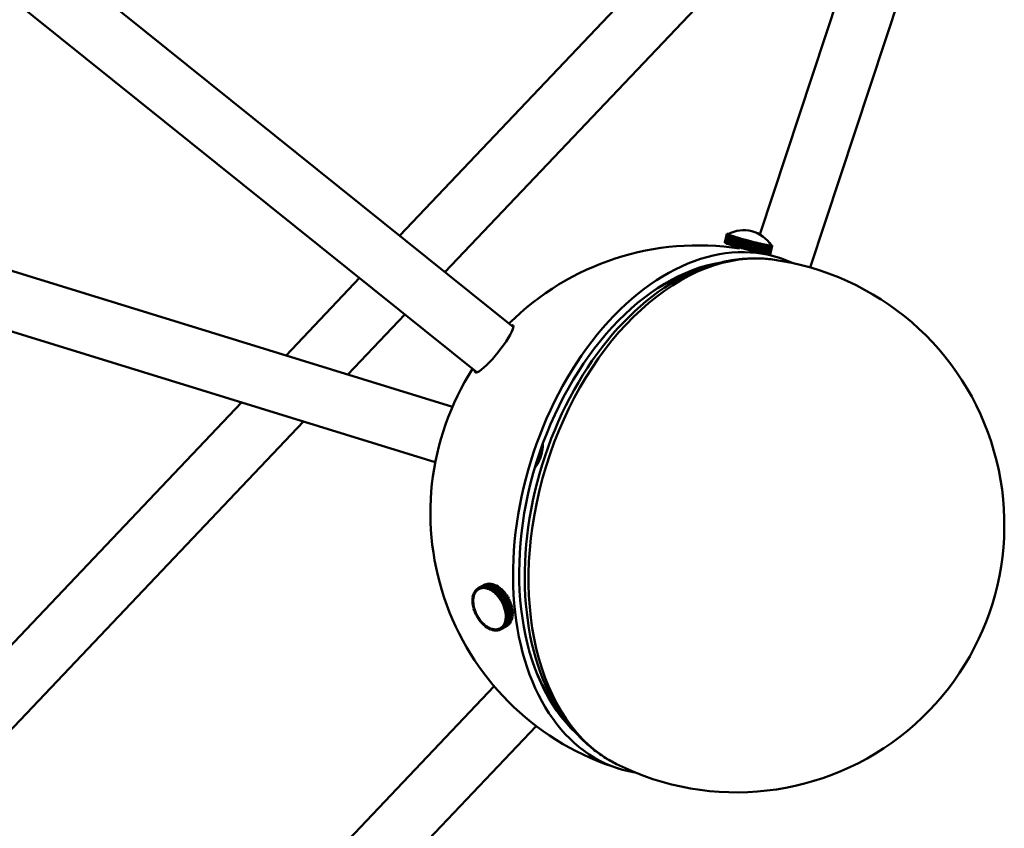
# Model space of a CAD drawing. Header units: millimetres. Extents: x 734 to 2864, y 389 to 1965.
# Tile 19 of 23: x 2578 to 2798, y 917 to 1098. Entities that reach past the tile are written whole.
import ezdxf

# ---------------------------------------------------------------- set-up
doc = ezdxf.new("R2010")
doc.units = ezdxf.units.MM
doc.header["$LTSCALE"] = 11
doc.layers.add('Widoczne (ISO)', color=7, linetype='Continuous', lineweight=50)
doc.layers.add('Widoczne wąskie (ISO)', color=7, linetype='Continuous', lineweight=50)

msp = doc.modelspace()

# ---------------------------------------------------------------- linework, layer by layer
at = {"layer": 'Widoczne (ISO)'}
for p, q in [((2441.78, 1227.77), (2688.31, 1029.5)), ((2433.63, 1217.64), (2680.17, 1019.37)), ((2778.17, 1155.1), (2743.52, 1050.26)), ((2790.52, 1151.02), (2754.78, 1042.89)), ((2746.53, 1138.28), (2662.83, 1049.99)), ((2755.97, 1129.34), (2672.99, 1041.82)), ((2674.66, 1011.65), (2498.88, 1065.94)), ((2670.82, 999.23), (2495.05, 1053.52)), ((2735.64, 1048.46), (2736.15, 1050.39)), ((2736.15, 1050.38), (2735.64, 1048.45)), ((2735.69, 1048.42), (2736.2, 1050.35)), ((2736.2, 1050.35), (2735.69, 1048.41)), ((2735.78, 1048.37), (2736.29, 1050.3)), ((2736.31, 1050.29), (2735.8, 1048.36)), ((2735.94, 1048.3), (2736.45, 1050.23)), ((2736.46, 1050.22), (2735.95, 1048.29)), ((2736.14, 1048.22), (2736.65, 1050.15)), ((2736.15, 1050.39), (2736.16, 1050.41)), ((2736.39, 1050.32), (2736.15, 1050.39)), ((2736.4, 1050.32), (2736.15, 1050.38)), ((2736.2, 1050.35), (2736.15, 1050.38)), ((2736.16, 1050.41), (2736.22, 1050.42)), ((2736.4, 1050.35), (2736.16, 1050.41)), ((2736.16, 1050.41), (2736.16, 1050.41)), ((2736.4, 1050.35), (2736.16, 1050.41)), ((2736.67, 1050.14), (2736.16, 1048.21)), ((2736.44, 1050.29), (2736.2, 1050.35)), ((2736.44, 1050.29), (2736.2, 1050.35)), ((2736.29, 1050.3), (2736.2, 1050.35)), ((2736.44, 1050.36), (2736.22, 1050.42)), ((2736.44, 1050.36), (2736.23, 1050.42)), ((2736.23, 1050.42), (2736.23, 1050.42)), ((2736.23, 1050.42), (2736.34, 1050.42)), ((2736.53, 1050.24), (2736.29, 1050.3)), ((2736.54, 1050.23), (2736.31, 1050.29)), ((2736.45, 1050.23), (2736.31, 1050.29)), ((2736.47, 1050.38), (2736.34, 1050.42)), ((2736.48, 1050.38), (2736.35, 1050.41)), ((2736.35, 1050.41), (2736.35, 1050.41)), ((2736.35, 1050.41), (2736.51, 1050.4)), ((2736.39, 1050.32), (2736.4, 1050.33)), ((2736.39, 1050.32), (2736.39, 1050.32)), ((2736.4, 1050.35), (2736.42, 1050.35)), ((2736.4, 1050.34), (2736.4, 1050.35)), ((2736.4, 1050.35), (2736.4, 1050.34)), ((2736.4, 1050.33), (2736.4, 1050.35)), ((2736.4, 1050.33), (2736.4, 1050.32)), ((2736.42, 1050.3), (2736.4, 1050.32)), ((2736.4, 1048.13), (2736.91, 1050.06)), ((2736.44, 1050.29), (2736.42, 1050.3)), ((2736.93, 1050.05), (2736.42, 1048.12)), ((2736.44, 1050.29), (2736.44, 1050.29)), ((2736.49, 1050.26), (2736.44, 1050.29)), ((2736.68, 1050.17), (2736.45, 1050.23)), ((2736.69, 1050.17), (2736.46, 1050.22)), ((2736.65, 1050.15), (2736.46, 1050.22)), ((2736.53, 1050.24), (2736.49, 1050.26)), ((2736.53, 1050.24), (2736.53, 1050.24)), ((2736.61, 1050.2), (2736.54, 1050.23)), ((2736.68, 1050.17), (2736.61, 1050.2)), ((2736.88, 1050.1), (2736.65, 1050.15)), ((2736.89, 1050.09), (2736.67, 1050.14)), ((2736.91, 1050.06), (2736.67, 1050.14)), ((2736.68, 1050.17), (2736.68, 1050.17)), ((2736.78, 1050.13), (2736.69, 1050.17)), ((2736.7, 1048.03), (2737.21, 1049.96)), ((2737.24, 1049.95), (2736.73, 1048.02)), ((2736.88, 1050.1), (2736.78, 1050.13)), ((2736.88, 1050.1), (2736.88, 1050.1)), ((2737, 1050.05), (2736.89, 1050.09)), ((2737.12, 1050.01), (2736.91, 1050.06)), ((2737.13, 1050.01), (2736.93, 1050.05)), ((2737.21, 1049.96), (2736.93, 1050.05)), ((2737.12, 1050.01), (2737, 1050.05)), ((2737.05, 1047.92), (2737.56, 1049.85)), ((2737.59, 1049.84), (2737.08, 1047.91)), ((2737.12, 1050.01), (2737.12, 1050.01)), ((2737.27, 1049.96), (2737.13, 1050.01)), ((2737.41, 1049.91), (2737.21, 1049.96)), ((2737.42, 1049.91), (2737.24, 1049.95)), ((2737.56, 1049.85), (2737.24, 1049.95)), ((2737.41, 1049.91), (2737.27, 1049.96)), ((2737.41, 1049.91), (2737.41, 1049.91)), ((2737.58, 1049.86), (2737.42, 1049.91)), ((2737.74, 1049.81), (2737.56, 1049.85)), ((2737.74, 1049.81), (2737.58, 1049.86)), ((2737.76, 1049.8), (2737.59, 1049.84)), ((2737.94, 1049.73), (2737.59, 1049.84)), ((2737.74, 1049.81), (2737.74, 1049.81)), ((2737.93, 1049.75), (2737.76, 1049.8)), ((2735.64, 1048.46), (2735.64, 1048.46)), ((2735.64, 1048.45), (2735.69, 1048.42)), ((2735.69, 1048.42), (2735.69, 1048.42)), ((2735.69, 1048.41), (2735.78, 1048.37)), ((2735.8, 1048.36), (2735.78, 1048.37)), ((2735.8, 1048.36), (2735.94, 1048.3)), ((2735.95, 1048.3), (2735.94, 1048.3)), ((2735.95, 1048.29), (2736.14, 1048.22)), ((2736.16, 1048.22), (2736.14, 1048.22)), ((2736.16, 1048.21), (2736.4, 1048.13)), ((2736.42, 1048.12), (2736.4, 1048.13)), ((2736.42, 1048.12), (2736.7, 1048.03)), ((2736.73, 1048.02), (2736.7, 1048.03)), ((2736.73, 1048.02), (2737.05, 1047.92)), ((2737.08, 1047.91), (2737.05, 1047.92)), ((2737.08, 1047.91), (2737.43, 1047.8)), ((2737.43, 1047.8), (2737.94, 1049.73)), ((2737.47, 1047.79), (2737.43, 1047.8)), ((2737.98, 1049.72), (2737.47, 1047.78)), ((2737.47, 1047.78), (2737.86, 1047.67)), ((2737.86, 1047.67), (2738.37, 1049.6)), ((2737.9, 1047.66), (2737.86, 1047.67)), ((2738.41, 1049.59), (2737.9, 1047.66)), ((2737.9, 1047.66), (2738.31, 1047.53)), ((2738.11, 1049.69), (2737.93, 1049.75)), ((2738.11, 1049.69), (2737.94, 1049.73)), ((2738.13, 1049.69), (2737.98, 1049.72)), ((2738.37, 1049.6), (2737.98, 1049.72)), ((2738.11, 1049.69), (2738.11, 1049.69)), ((2738.32, 1049.63), (2738.13, 1049.69)), ((2738.31, 1047.53), (2738.82, 1049.46)), ((2738.51, 1049.57), (2738.32, 1049.63)), ((2738.87, 1049.45), (2738.35, 1047.52)), ((2738.51, 1049.57), (2738.37, 1049.6)), ((2738.53, 1049.56), (2738.41, 1049.59)), ((2738.82, 1049.46), (2738.41, 1049.59)), ((2738.51, 1049.57), (2738.51, 1049.57)), ((2738.74, 1049.5), (2738.53, 1049.56)), ((2738.95, 1049.44), (2738.74, 1049.5)), ((2738.79, 1047.4), (2739.3, 1049.33)), ((2738.95, 1049.44), (2738.82, 1049.46)), ((2739.35, 1049.31), (2738.84, 1047.38)), ((2738.97, 1049.44), (2738.87, 1049.45)), ((2739.3, 1049.33), (2738.87, 1049.45)), ((2738.95, 1049.44), (2738.95, 1049.44)), ((2739.19, 1049.37), (2738.97, 1049.44)), ((2739.41, 1049.31), (2739.19, 1049.37)), ((2739.29, 1047.25), (2739.81, 1049.19)), ((2739.41, 1049.31), (2739.3, 1049.33)), ((2739.85, 1049.17), (2739.34, 1047.24)), ((2739.43, 1049.3), (2739.35, 1049.31)), ((2739.81, 1049.19), (2739.35, 1049.31)), ((2739.4, 1049.31), (2739.41, 1049.31)), ((2739.66, 1049.24), (2739.43, 1049.3)), ((2739.88, 1049.18), (2739.66, 1049.24)), ((2739.88, 1049.18), (2739.81, 1049.19)), ((2739.81, 1047.11), (2740.32, 1049.04)), ((2739.91, 1049.17), (2739.85, 1049.17)), ((2740.32, 1049.04), (2739.85, 1049.17)), ((2740.37, 1049.03), (2739.86, 1047.1)), ((2739.88, 1049.17), (2739.88, 1049.18)), ((2740.14, 1049.1), (2739.91, 1049.17)), ((2740.38, 1049.04), (2740.14, 1049.1)), ((2740.38, 1049.04), (2740.32, 1049.04)), ((2740.34, 1046.97), (2740.85, 1048.9)), ((2740.37, 1049.03), (2740.38, 1049.04)), ((2740.4, 1049.03), (2740.37, 1049.03)), ((2740.85, 1048.9), (2740.37, 1049.03)), ((2740.37, 1046.97), (2740.88, 1048.9)), ((2740.9, 1048.89), (2740.39, 1046.96)), ((2740.64, 1048.97), (2740.4, 1049.03)), ((2740.88, 1048.9), (2740.64, 1048.97)), ((2740.88, 1048.9), (2740.85, 1048.9)), ((2740.87, 1046.83), (2741.38, 1048.76)), ((2740.88, 1046.84), (2741.39, 1048.77)), ((2740.9, 1048.9), (2740.9, 1048.89)), ((2741.15, 1048.83), (2740.9, 1048.9)), ((2741.38, 1048.76), (2740.9, 1048.89)), ((2741.41, 1048.76), (2740.9, 1046.83)), ((2741.43, 1048.75), (2740.92, 1046.81)), ((2741.39, 1048.77), (2741.15, 1048.83)), ((2741.39, 1048.77), (2741.38, 1048.76)), ((2741.4, 1046.69), (2741.91, 1048.62)), ((2741.41, 1048.76), (2741.43, 1048.75)), ((2741.65, 1048.7), (2741.41, 1048.76)), ((2741.91, 1048.62), (2741.43, 1048.75)), ((2741.96, 1048.61), (2741.45, 1046.68)), ((2741.89, 1048.64), (2741.65, 1048.7)), ((2741.89, 1048.64), (2741.91, 1048.62)), ((2741.91, 1048.63), (2741.91, 1048.62)), ((2741.91, 1048.63), (2741.96, 1048.61)), ((2742.15, 1048.57), (2741.91, 1048.63)), ((2741.92, 1046.56), (2742.44, 1048.49)), ((2742.44, 1048.49), (2741.96, 1048.61)), ((2742.48, 1048.48), (2741.97, 1046.55)), ((2742.39, 1048.51), (2742.15, 1048.57)), ((2742.39, 1048.51), (2742.44, 1048.49)), ((2742.41, 1048.51), (2742.41, 1048.5)), ((2742.41, 1048.51), (2742.48, 1048.48)), ((2742.64, 1048.45), (2742.41, 1048.51)), ((2742.43, 1046.43), (2742.94, 1048.36)), ((2742.94, 1048.36), (2742.48, 1048.48)), ((2742.99, 1048.35), (2742.48, 1046.42)), ((2742.87, 1048.39), (2742.64, 1048.45)), ((2742.87, 1048.39), (2742.94, 1048.36)), ((2742.9, 1048.39), (2742.9, 1048.38)), ((2742.9, 1048.39), (2742.99, 1048.35)), ((2743.12, 1048.33), (2742.9, 1048.39)), ((2742.92, 1046.31), (2743.44, 1048.24)), ((2743.48, 1048.23), (2742.97, 1046.3)), ((2743.44, 1048.24), (2742.99, 1048.35)), ((2743.34, 1048.28), (2743.12, 1048.33)), ((2743.34, 1048.28), (2743.44, 1048.24)), ((2743.36, 1048.27), (2743.36, 1048.27)), ((2743.36, 1048.27), (2743.48, 1048.23)), ((2743.57, 1048.22), (2743.36, 1048.27)), ((2743.39, 1046.2), (2743.9, 1048.13)), ((2743.94, 1048.12), (2743.43, 1046.19)), ((2743.9, 1048.13), (2743.48, 1048.23)), ((2743.78, 1048.17), (2743.57, 1048.22)), ((2743.78, 1048.17), (2743.9, 1048.13)), ((2743.8, 1048.17), (2743.8, 1048.17)), ((2743.8, 1048.17), (2743.94, 1048.12)), ((2744, 1048.12), (2743.8, 1048.17)), ((2743.83, 1046.1), (2744.34, 1048.03)), ((2744.38, 1048.02), (2743.87, 1046.09)), ((2744.34, 1048.03), (2743.94, 1048.12)), ((2744.2, 1048.08), (2744, 1048.12)), ((2744.2, 1048.08), (2744.34, 1048.03)), ((2744.22, 1048.07), (2744.22, 1048.07)), ((2744.22, 1048.07), (2744.38, 1048.02)), ((2744.4, 1048.03), (2744.22, 1048.07)), ((2744.23, 1046.01), (2744.74, 1047.94)), ((2744.78, 1047.94), (2744.27, 1046)), ((2744.74, 1047.94), (2744.38, 1048.02)), ((2744.58, 1047.99), (2744.4, 1048.03)), ((2744.58, 1047.99), (2744.74, 1047.94)), ((2744.6, 1047.99), (2744.6, 1047.99)), ((2744.6, 1047.99), (2744.78, 1047.94)), ((2744.77, 1047.96), (2744.6, 1047.99)), ((2744.6, 1045.94), (2745.11, 1047.87)), ((2745.14, 1047.86), (2744.63, 1045.93)), ((2744.93, 1047.92), (2744.77, 1047.96)), ((2745.11, 1047.87), (2744.78, 1047.94)), ((2744.92, 1045.87), (2745.43, 1047.8)), ((2744.93, 1047.92), (2745.11, 1047.87)), ((2744.95, 1047.92), (2744.95, 1047.92)), ((2744.95, 1047.92), (2745.14, 1047.86)), ((2745.09, 1047.89), (2744.95, 1047.92)), ((2745.46, 1047.8), (2744.95, 1045.87)), ((2745.24, 1047.86), (2745.09, 1047.89)), ((2745.43, 1047.8), (2745.14, 1047.86)), ((2745.2, 1045.82), (2745.71, 1047.75)), ((2745.73, 1047.75), (2745.22, 1045.82)), ((2745.24, 1047.86), (2745.43, 1047.8)), ((2745.25, 1047.86), (2745.25, 1047.86)), ((2745.25, 1047.86), (2745.46, 1047.8)), ((2745.37, 1047.84), (2745.25, 1047.86)), ((2745.5, 1047.81), (2745.37, 1047.84)), ((2745.42, 1045.79), (2745.93, 1047.72)), ((2745.95, 1047.72), (2745.44, 1045.78)), ((2745.71, 1047.75), (2745.46, 1047.8)), ((2745.5, 1047.81), (2745.71, 1047.75)), ((2745.51, 1047.81), (2745.51, 1047.81)), ((2745.51, 1047.81), (2745.73, 1047.75)), ((2745.61, 1047.8), (2745.51, 1047.81)), ((2745.6, 1045.77), (2746.11, 1047.7)), ((2745.71, 1047.78), (2745.61, 1047.8)), ((2746.12, 1047.7), (2745.61, 1045.76)), ((2745.71, 1047.78), (2745.93, 1047.72)), ((2745.72, 1047.78), (2745.72, 1047.78)), ((2745.72, 1047.78), (2745.95, 1047.72)), ((2745.8, 1047.77), (2745.72, 1047.78)), ((2745.72, 1045.76), (2746.23, 1047.69)), ((2745.93, 1047.72), (2745.73, 1047.75)), ((2746.24, 1047.69), (2745.73, 1045.76)), ((2745.79, 1045.77), (2746.3, 1047.7)), ((2746.3, 1047.7), (2745.79, 1045.77)), ((2745.88, 1047.76), (2745.8, 1047.77)), ((2745.8, 1045.79), (2746.31, 1047.72)), ((2745.88, 1047.76), (2746.11, 1047.7)), ((2745.89, 1047.76), (2745.89, 1047.76)), ((2745.89, 1047.76), (2746.12, 1047.7)), ((2745.94, 1047.76), (2745.89, 1047.76)), ((2746, 1047.76), (2745.94, 1047.76)), ((2746.11, 1047.7), (2745.95, 1047.72)), ((2746, 1047.88), (2746.02, 1047.88)), ((2746, 1047.76), (2746.23, 1047.69)), ((2746, 1047.76), (2746, 1047.75)), ((2746, 1047.76), (2746.24, 1047.69)), ((2746.03, 1047.76), (2746, 1047.76)), ((2746.02, 1047.88), (2746.16, 1047.82)), ((2746.02, 1047.85), (2746.16, 1047.82)), ((2746.03, 1047.85), (2746.17, 1047.81)), ((2746.06, 1047.76), (2746.03, 1047.76)), ((2746.04, 1047.82), (2746.27, 1047.76)), ((2746.04, 1047.82), (2746.26, 1047.77)), ((2746.06, 1047.8), (2746.07, 1047.79)), ((2746.07, 1047.78), (2746.06, 1047.77)), ((2746.06, 1047.77), (2746.06, 1047.76)), ((2746.06, 1047.77), (2746.3, 1047.7)), ((2746.06, 1047.76), (2746.3, 1047.7)), ((2746.07, 1047.79), (2746.07, 1047.78)), ((2746.07, 1047.79), (2746.31, 1047.72)), ((2746.07, 1047.79), (2746.07, 1047.78)), ((2746.07, 1047.79), (2746.31, 1047.73)), ((2746.07, 1047.78), (2746.07, 1047.78)), ((2746.23, 1047.69), (2746.12, 1047.7)), ((2746.16, 1047.82), (2746.16, 1047.82)), ((2746.17, 1047.81), (2746.26, 1047.77)), ((2746.3, 1047.7), (2746.24, 1047.69)), ((2746.26, 1047.77), (2746.26, 1047.76)), ((2746.27, 1047.76), (2746.31, 1047.73)), ((2746.31, 1047.72), (2746.3, 1047.7)), ((2746.31, 1047.73), (2746.31, 1047.72)), ((2738.36, 1047.53), (2738.31, 1047.53)), ((2738.35, 1047.52), (2738.79, 1047.4)), ((2738.73, 1047.41), (2738.67, 1047.18)), ((2738.84, 1047.39), (2738.79, 1047.4)), ((2738.84, 1047.38), (2739.29, 1047.25)), ((2739.34, 1047.25), (2739.29, 1047.25)), ((2739.34, 1047.24), (2739.81, 1047.11)), ((2739.86, 1047.11), (2739.81, 1047.11)), ((2739.86, 1047.1), (2740.34, 1046.97)), ((2740.37, 1046.97), (2740.34, 1046.97)), ((2740.39, 1046.96), (2740.87, 1046.83)), ((2740.88, 1046.84), (2740.87, 1046.83)), ((2740.9, 1046.83), (2740.92, 1046.81)), ((2740.92, 1046.81), (2741.4, 1046.69)), ((2741.4, 1046.7), (2741.45, 1046.68)), ((2741.45, 1046.68), (2741.92, 1046.56)), ((2741.93, 1046.56), (2741.97, 1046.55)), ((2741.97, 1046.55), (2742.43, 1046.43)), ((2742.44, 1046.44), (2742.48, 1046.42)), ((2742.48, 1046.42), (2742.92, 1046.31)), ((2742.93, 1046.32), (2742.97, 1046.3)), ((2742.97, 1046.3), (2743.39, 1046.2)), ((2743.39, 1046.21), (2743.43, 1046.19)), ((2743.43, 1046.19), (2743.83, 1046.1)), ((2743.83, 1046.1), (2743.87, 1046.09)), ((2743.87, 1046.09), (2744.23, 1046.01)), ((2744.23, 1046.02), (2744.27, 1046)), ((2744.27, 1046), (2744.6, 1045.94)), ((2744.6, 1045.94), (2744.63, 1045.93)), ((2744.63, 1045.93), (2744.92, 1045.87)), ((2744.92, 1045.87), (2744.95, 1045.87)), ((2744.95, 1045.87), (2745.2, 1045.82)), ((2745.2, 1045.82), (2745.22, 1045.82)), ((2745.22, 1045.82), (2745.42, 1045.79)), ((2745.42, 1045.79), (2745.44, 1045.78)), ((2745.44, 1045.78), (2745.6, 1045.77)), ((2745.6, 1045.77), (2745.61, 1045.76)), ((2745.61, 1045.76), (2745.72, 1045.76)), ((2745.72, 1045.76), (2745.73, 1045.76)), ((2745.73, 1045.76), (2745.79, 1045.77)), ((2745.79, 1045.77), (2745.8, 1045.79)), ((2745.79, 1045.77), (2745.79, 1045.77)), ((2727.24, 1041.46), (2730.59, 1042.71)), ((2653.85, 1040.53), (2637.39, 1023.16)), ((2664.02, 1032.35), (2651.25, 1018.88)), ((2627.41, 1012.64), (2548.39, 929.29)), ((2641.27, 1008.36), (2557.82, 920.34)), ((2679.75, 970.37), (2679.96, 970.62)), ((2679.96, 970.62), (2679.99, 970.64)), ((2680.11, 970.42), (2679.96, 970.62)), ((2679.98, 970.64), (2680.22, 970.85)), ((2680.12, 970.44), (2679.98, 970.64)), ((2680, 970.3), (2680.11, 970.42)), ((2680.11, 970.42), (2680.13, 970.43)), ((2680.12, 970.44), (2680.24, 970.54)), ((2680.14, 970.45), (2680.12, 970.44)), ((2680.22, 970.85), (2680.25, 970.87)), ((2680.36, 970.65), (2680.22, 970.85)), ((2680.24, 970.54), (2680.36, 970.65)), ((2680.25, 970.87), (2680.52, 971.04)), ((2680.37, 970.65), (2680.25, 970.87)), ((2680.36, 970.65), (2680.4, 970.67)), ((2680.37, 970.65), (2680.51, 970.74)), ((2680.42, 970.68), (2680.37, 970.65)), ((2680.51, 970.74), (2680.64, 970.82)), ((2680.52, 971.04), (2681.89, 971.77)), ((2680.64, 970.82), (2680.52, 971.04)), ((2681.91, 971.79), (2680.55, 971.05)), ((2680.55, 971.05), (2680.84, 971.17)), ((2680.65, 970.83), (2680.55, 971.05)), ((2680.6, 970.79), (2680.7, 970.84)), ((2680.64, 970.82), (2680.65, 970.83)), ((2680.65, 970.83), (2680.8, 970.88)), ((2680.8, 970.88), (2680.95, 970.94)), ((2680.84, 971.17), (2682.21, 971.9)), ((2680.95, 970.94), (2680.84, 971.17)), ((2682.24, 971.91), (2680.87, 971.18)), ((2680.87, 971.18), (2681.18, 971.25)), ((2680.96, 970.95), (2680.87, 971.18)), ((2680.95, 970.94), (2680.96, 970.95)), ((2680.96, 970.95), (2681.12, 970.98)), ((2681.12, 970.98), (2681.28, 971.02)), ((2681.18, 971.25), (2682.55, 971.98)), ((2681.28, 971.02), (2681.18, 971.25)), ((2682.58, 971.99), (2681.22, 971.25)), ((2681.22, 971.25), (2681.55, 971.28)), ((2681.29, 971.02), (2681.22, 971.25)), ((2681.28, 971.02), (2681.29, 971.03)), ((2681.29, 971.02), (2681.46, 971.03)), ((2681.46, 971.03), (2681.62, 971.04)), ((2681.55, 971.28), (2682.92, 972.01)), ((2681.62, 971.04), (2681.55, 971.28)), ((2682.95, 972.01), (2681.58, 971.28)), ((2681.64, 971.04), (2681.58, 971.28)), ((2681.58, 971.28), (2681.93, 971.25)), ((2681.62, 971.04), (2681.64, 971.05)), ((2681.64, 971.04), (2681.81, 971.03)), ((2681.81, 971.03), (2681.98, 971.02)), ((2681.89, 971.77), (2681.89, 971.77)), ((2682.21, 971.9), (2681.91, 971.79)), ((2681.93, 971.25), (2683.3, 971.99)), ((2681.98, 971.02), (2681.93, 971.25)), ((2683.33, 971.98), (2681.96, 971.24)), ((2682, 971.02), (2681.96, 971.24)), ((2681.96, 971.24), (2682.32, 971.17)), ((2681.98, 971.02), (2682, 971.03)), ((2682, 971.02), (2682.18, 970.98)), ((2682.18, 970.98), (2682.36, 970.94)), ((2682.21, 971.9), (2682.21, 971.9)), ((2682.55, 971.98), (2682.24, 971.91)), ((2682.32, 971.17), (2683.69, 971.91)), ((2682.36, 970.94), (2682.32, 971.17)), ((2683.72, 971.9), (2682.35, 971.16)), ((2682.37, 970.94), (2682.35, 971.16)), ((2682.35, 971.16), (2682.72, 971.04)), ((2682.36, 970.94), (2682.37, 970.95)), ((2682.37, 970.94), (2682.56, 970.87)), ((2682.56, 971.97), (2682.55, 971.98)), ((2682.56, 970.87), (2682.74, 970.81)), ((2682.92, 972.01), (2682.58, 971.99)), ((2682.72, 971.04), (2684.08, 971.77)), ((2682.74, 970.81), (2682.72, 971.04)), ((2682.74, 970.81), (2682.75, 970.82)), ((2684.12, 971.76), (2682.75, 971.02)), ((2682.75, 970.81), (2682.75, 971.02)), ((2682.75, 971.02), (2683.12, 970.86)), ((2682.75, 970.81), (2682.94, 970.72)), ((2682.92, 972), (2682.92, 972.01)), ((2682.94, 970.72), (2683.12, 970.64)), ((2683.3, 971.99), (2682.95, 972.01)), ((2683.12, 970.86), (2684.49, 971.59)), ((2683.12, 970.64), (2683.12, 970.86)), ((2683.12, 970.64), (2683.14, 970.65)), ((2683.14, 970.63), (2683.15, 970.84)), ((2683.14, 970.63), (2683.32, 970.52)), ((2684.52, 971.57), (2683.15, 970.84)), ((2683.15, 970.84), (2683.52, 970.62)), ((2683.3, 971.96), (2683.3, 971.99)), ((2683.32, 970.52), (2683.5, 970.42)), ((2683.69, 971.91), (2683.33, 971.98)), ((2683.5, 970.42), (2683.52, 970.62)), ((2683.5, 970.42), (2683.52, 970.43)), ((2683.52, 970.62), (2684.89, 971.36)), ((2683.52, 970.41), (2683.55, 970.6)), ((2683.52, 970.41), (2683.7, 970.28)), ((2684.92, 971.33), (2683.55, 970.6)), ((2683.55, 970.6), (2683.91, 970.34)), ((2683.69, 971.88), (2683.69, 971.91)), ((2684.08, 971.77), (2683.72, 971.9)), ((2683.91, 970.34), (2685.28, 971.08)), ((2685.31, 971.05), (2683.95, 970.32)), ((2684.09, 971.74), (2684.08, 971.77)), ((2684.49, 971.59), (2684.12, 971.76)), ((2684.29, 970.02), (2685.66, 970.76)), ((2685.7, 970.73), (2684.33, 969.99)), ((2684.49, 971.55), (2684.49, 971.59)), ((2684.89, 971.36), (2684.52, 971.57)), ((2684.88, 971.31), (2684.89, 971.36)), ((2685.28, 971.08), (2684.92, 971.33)), ((2685.27, 971.03), (2685.28, 971.08)), ((2685.66, 970.76), (2685.31, 971.05)), ((2685.64, 970.7), (2685.66, 970.76)), ((2686.03, 970.4), (2685.7, 970.73)), ((2679.14, 968.42), (2679.18, 968.83)), ((2679.32, 968.31), (2679.14, 968.42)), ((2679.14, 968.37), (2679.18, 968.39)), ((2679.32, 968.29), (2679.14, 968.37)), ((2679.14, 967.94), (2679.14, 968.37)), ((2679.18, 968.87), (2679.26, 969.26)), ((2679.36, 968.74), (2679.18, 968.87)), ((2679.18, 968.83), (2679.21, 968.85)), ((2679.36, 968.72), (2679.18, 968.83)), ((2679.26, 969.3), (2679.37, 969.66)), ((2679.44, 969.15), (2679.26, 969.3)), ((2679.26, 969.26), (2679.29, 969.28)), ((2679.43, 969.13), (2679.26, 969.26)), ((2679.32, 968.31), (2679.34, 968.52)), ((2679.33, 968.31), (2679.32, 968.31)), ((2679.32, 968.29), (2679.33, 968.29)), ((2679.33, 968.07), (2679.32, 968.29)), ((2679.34, 968.52), (2679.36, 968.72)), ((2679.36, 968.74), (2679.4, 968.94)), ((2679.37, 968.75), (2679.36, 968.74)), ((2679.36, 968.72), (2679.36, 968.73)), ((2679.37, 969.66), (2679.41, 969.67)), ((2679.55, 969.51), (2679.37, 969.66)), ((2679.39, 969.69), (2679.53, 970.02)), ((2679.55, 969.53), (2679.39, 969.69)), ((2679.4, 968.94), (2679.43, 969.13)), ((2679.43, 969.13), (2679.44, 969.14)), ((2679.44, 969.15), (2679.49, 969.33)), ((2679.44, 969.15), (2679.44, 969.15)), ((2679.49, 969.33), (2679.55, 969.51)), ((2679.53, 970.02), (2679.56, 970.03)), ((2679.7, 969.85), (2679.53, 970.02)), ((2679.55, 970.05), (2679.73, 970.34)), ((2679.71, 969.87), (2679.55, 970.05)), ((2679.55, 969.53), (2679.63, 969.69)), ((2679.56, 969.53), (2679.55, 969.53)), ((2679.55, 969.51), (2679.56, 969.51)), ((2679.63, 969.69), (2679.7, 969.85)), ((2679.7, 969.85), (2679.71, 969.86)), ((2679.71, 969.87), (2679.8, 970.01)), ((2679.72, 969.87), (2679.71, 969.87)), ((2679.73, 970.34), (2679.76, 970.36)), ((2679.89, 970.16), (2679.73, 970.34)), ((2679.9, 970.17), (2679.75, 970.37)), ((2679.8, 970.01), (2679.89, 970.16)), ((2679.89, 970.16), (2679.9, 970.17)), ((2679.9, 970.17), (2680, 970.3)), ((2679.91, 970.18), (2679.9, 970.17)), ((2683.7, 970.28), (2683.87, 970.15)), ((2683.87, 970.15), (2683.91, 970.34)), ((2683.87, 970.15), (2683.9, 970.16)), ((2683.89, 970.14), (2683.95, 970.32)), ((2683.89, 970.14), (2684.07, 969.99)), ((2683.95, 970.32), (2684.29, 970.02)), ((2684.07, 969.99), (2684.24, 969.84)), ((2684.24, 969.84), (2684.29, 970.02)), ((2684.24, 969.84), (2684.27, 969.86)), ((2684.26, 969.83), (2684.33, 969.99)), ((2684.26, 969.83), (2684.42, 969.66)), ((2684.33, 969.99), (2684.66, 969.66)), ((2684.42, 969.66), (2684.59, 969.5)), ((2684.59, 969.5), (2684.66, 969.66)), ((2684.59, 969.5), (2684.63, 969.52)), ((2684.61, 969.48), (2684.7, 969.63)), ((2684.61, 969.48), (2684.76, 969.3)), ((2684.66, 969.66), (2686.03, 970.4)), ((2686.06, 970.36), (2684.7, 969.63)), ((2684.7, 969.63), (2685.01, 969.26)), ((2684.76, 969.3), (2684.92, 969.12)), ((2684.92, 969.12), (2685.01, 969.26)), ((2684.92, 969.12), (2684.98, 969.15)), ((2684.94, 969.1), (2685.04, 969.23)), ((2684.94, 969.1), (2685.09, 968.9)), ((2685.01, 969.26), (2686.38, 970)), ((2686.41, 969.96), (2685.04, 969.23)), ((2685.04, 969.23), (2685.34, 968.84)), ((2685.09, 968.9), (2685.23, 968.71)), ((2685.23, 968.71), (2685.34, 968.84)), ((2685.23, 968.71), (2685.33, 968.76)), ((2685.25, 968.69), (2685.37, 968.79)), ((2685.25, 968.69), (2685.39, 968.48)), ((2685.34, 968.84), (2686.71, 969.57)), ((2686.74, 969.53), (2685.37, 968.79)), ((2685.37, 968.79), (2685.64, 968.38)), ((2685.39, 968.48), (2685.52, 968.27)), ((2685.52, 968.27), (2686.89, 969.01)), ((2685.52, 968.27), (2685.64, 968.38)), ((2685.53, 968.25), (2685.67, 968.34)), ((2685.53, 968.25), (2685.66, 968.04)), ((2685.64, 968.38), (2687.01, 969.11)), ((2687.04, 969.07), (2685.67, 968.34)), ((2685.67, 968.34), (2685.91, 967.9)), ((2685.78, 967.82), (2687.15, 968.55)), ((2687.16, 968.53), (2685.79, 967.8)), ((2685.91, 967.9), (2687.28, 968.64)), ((2687.31, 968.59), (2685.94, 967.86)), ((2686, 970.33), (2686.03, 970.4)), ((2686.38, 970), (2686.06, 970.36)), ((2686.33, 969.92), (2686.38, 970)), ((2686.71, 969.57), (2686.41, 969.96)), ((2686.62, 969.47), (2686.71, 969.57)), ((2687.01, 969.11), (2686.74, 969.53)), ((2686.89, 969.01), (2687.01, 969.11)), ((2687.28, 968.64), (2687.04, 969.07)), ((2687.15, 968.55), (2687.28, 968.64)), ((2687.16, 968.53), (2687.31, 968.59)), ((2687.52, 968.14), (2687.31, 968.59)), ((2679.33, 967.86), (2679.14, 967.94)), ((2679.15, 967.9), (2679.19, 967.92)), ((2679.33, 967.84), (2679.15, 967.9)), ((2679.19, 967.45), (2679.15, 967.9)), ((2679.37, 967.39), (2679.19, 967.45)), ((2679.19, 967.4), (2679.24, 967.43)), ((2679.37, 967.36), (2679.19, 967.4)), ((2679.27, 966.94), (2679.19, 967.4)), ((2679.45, 966.91), (2679.27, 966.94)), ((2679.28, 966.9), (2679.34, 966.93)), ((2679.46, 966.88), (2679.28, 966.9)), ((2679.4, 966.43), (2679.28, 966.9)), ((2679.33, 967.86), (2679.33, 968.07)), ((2679.33, 967.86), (2679.33, 967.86)), ((2679.33, 967.84), (2679.33, 967.84)), ((2679.35, 967.61), (2679.33, 967.84)), ((2679.37, 967.39), (2679.35, 967.61)), ((2679.37, 967.39), (2679.37, 967.39)), ((2679.37, 967.36), (2679.38, 967.37)), ((2679.4, 967.22), (2679.37, 967.36)), ((2679.57, 966.42), (2679.4, 966.43)), ((2679.41, 966.39), (2679.49, 966.43)), ((2679.57, 966.4), (2679.41, 966.39)), ((2679.56, 965.92), (2679.41, 966.39)), ((2679.45, 966.91), (2679.44, 966.95)), ((2679.45, 966.91), (2679.45, 966.91)), ((2679.46, 966.88), (2679.46, 966.88)), ((2679.46, 966.87), (2679.46, 966.88)), ((2685.66, 968.04), (2685.78, 967.82)), ((2685.78, 967.82), (2685.91, 967.9)), ((2685.79, 967.8), (2685.94, 967.86)), ((2685.79, 967.8), (2685.9, 967.57)), ((2685.9, 967.57), (2686.01, 967.35)), ((2685.94, 967.86), (2686.16, 967.41)), ((2686.01, 967.35), (2686.16, 967.41)), ((2687.39, 968.06), (2686.02, 967.33)), ((2686.02, 967.33), (2686.18, 967.36)), ((2686.02, 967.33), (2686.11, 967.1)), ((2686.11, 967.1), (2686.2, 966.87)), ((2686.16, 967.41), (2687.52, 968.14)), ((2687.54, 968.1), (2686.18, 967.36)), ((2686.18, 967.36), (2686.36, 966.9)), ((2686.2, 966.87), (2686.36, 966.9)), ((2686.29, 966.89), (2686.21, 966.84)), ((2686.21, 966.84), (2686.38, 966.86)), ((2686.21, 966.84), (2686.29, 966.61)), ((2686.29, 966.61), (2686.36, 966.38)), ((2686.36, 966.9), (2687.73, 967.64)), ((2686.36, 966.38), (2686.53, 966.39)), ((2686.42, 966.38), (2686.37, 966.36)), ((2686.37, 966.36), (2686.43, 966.13)), ((2686.37, 966.36), (2686.54, 966.34)), ((2687.75, 967.59), (2686.38, 966.86)), ((2686.38, 966.86), (2686.53, 966.39)), ((2686.43, 966.13), (2686.49, 965.89)), ((2686.53, 966.39), (2687.9, 967.13)), ((2687.91, 967.08), (2686.54, 966.34)), ((2686.54, 966.34), (2686.66, 965.88)), ((2686.66, 965.88), (2688.03, 966.62)), ((2688.04, 966.57), (2686.67, 965.83)), ((2686.75, 965.38), (2688.12, 966.11)), ((2688.12, 966.06), (2686.75, 965.33)), ((2687.39, 968.06), (2687.54, 968.1)), ((2687.73, 967.64), (2687.54, 968.1)), ((2687.63, 967.58), (2687.75, 967.59)), ((2687.9, 967.13), (2687.75, 967.59)), ((2687.82, 967.09), (2687.91, 967.08)), ((2688.03, 966.62), (2687.91, 967.08)), ((2687.97, 966.58), (2688.04, 966.57)), ((2688.12, 966.11), (2688.04, 966.57)), ((2688.07, 966.08), (2688.12, 966.06)), ((2688.16, 965.62), (2688.12, 966.06)), ((2679.72, 965.93), (2679.56, 965.92)), ((2679.58, 965.87), (2679.68, 965.93)), ((2679.73, 965.91), (2679.58, 965.87)), ((2679.77, 965.42), (2679.58, 965.87)), ((2679.91, 965.45), (2679.77, 965.42)), ((2679.79, 965.37), (2679.91, 965.44)), ((2679.92, 965.42), (2679.79, 965.37)), ((2680, 964.92), (2679.79, 965.37)), ((2680.13, 964.97), (2680, 964.92)), ((2680.15, 964.95), (2680.03, 964.88)), ((2680.27, 964.44), (2680.03, 964.88)), ((2680.39, 964.51), (2680.27, 964.44)), ((2680.4, 964.51), (2680.27, 964.44)), ((2680.41, 964.49), (2680.3, 964.4)), ((2680.57, 963.98), (2680.3, 964.4)), ((2680.68, 964.08), (2680.57, 963.98)), ((2680.69, 964.04), (2680.57, 963.98)), ((2680.7, 964.06), (2680.6, 963.94)), ((2680.9, 963.55), (2680.6, 963.94)), ((2686.53, 965.89), (2686.49, 965.87)), ((2686.49, 965.89), (2686.66, 965.88)), ((2686.49, 965.87), (2686.53, 965.64)), ((2686.49, 965.87), (2686.67, 965.83)), ((2686.54, 963.84), (2686.51, 963.65)), ((2686.53, 965.64), (2686.57, 965.41)), ((2686.58, 964.03), (2686.54, 963.84)), ((2687.92, 963.82), (2686.56, 963.09)), ((2686.6, 965.41), (2686.57, 965.39)), ((2686.57, 965.41), (2686.75, 965.38)), ((2686.57, 965.39), (2686.59, 965.17)), ((2686.57, 965.39), (2686.75, 965.33)), ((2686.57, 963.12), (2687.94, 963.86)), ((2686.6, 964.26), (2686.58, 964.05)), ((2686.58, 964.05), (2686.76, 963.95)), ((2686.6, 964.04), (2686.58, 964.03)), ((2686.58, 964.03), (2686.76, 963.91)), ((2686.59, 965.17), (2686.61, 964.94)), ((2686.62, 964.47), (2686.6, 964.26)), ((2686.61, 964.94), (2686.8, 964.88)), ((2686.64, 964.93), (2686.62, 964.92)), ((2686.62, 964.92), (2686.62, 964.7)), ((2686.62, 964.92), (2686.8, 964.84)), ((2686.62, 964.7), (2686.62, 964.49)), ((2686.62, 964.49), (2686.8, 964.4)), ((2686.64, 964.48), (2686.62, 964.47)), ((2686.62, 964.47), (2686.8, 964.36)), ((2686.67, 965.83), (2686.75, 965.38)), ((2688.05, 964.22), (2686.68, 963.48)), ((2686.69, 963.52), (2688.06, 964.25)), ((2686.76, 963.91), (2686.69, 963.52)), ((2686.75, 965.33), (2686.8, 964.88)), ((2686.76, 963.95), (2688.13, 964.68)), ((2688.13, 964.64), (2686.76, 963.91)), ((2686.8, 964.36), (2686.76, 963.95)), ((2686.8, 964.88), (2688.16, 965.62)), ((2688.17, 965.57), (2686.8, 964.84)), ((2686.8, 964.4), (2688.17, 965.14)), ((2688.17, 965.1), (2686.8, 964.36)), ((2686.8, 964.84), (2686.8, 964.4)), ((2687.78, 963.49), (2687.92, 963.82)), ((2687.91, 963.84), (2687.92, 963.82)), ((2687.94, 963.86), (2688.05, 964.22)), ((2688.02, 964.24), (2688.05, 964.22)), ((2688.06, 964.25), (2688.13, 964.64)), ((2688.1, 964.66), (2688.13, 964.64)), ((2688.12, 965.59), (2688.17, 965.57)), ((2688.13, 965.12), (2688.17, 965.1)), ((2688.13, 964.68), (2688.17, 965.1)), ((2688.17, 965.14), (2688.17, 965.57)), ((2681, 963.67), (2680.9, 963.55)), ((2680.98, 963.59), (2680.9, 963.55)), ((2681.02, 963.65), (2680.93, 963.51)), ((2681.25, 963.15), (2680.93, 963.51)), ((2681.34, 963.3), (2681.25, 963.15)), ((2681.31, 963.18), (2681.25, 963.15)), ((2681.35, 963.28), (2681.28, 963.12)), ((2681.61, 962.79), (2681.28, 963.12)), ((2681.69, 962.95), (2681.61, 963.02)), ((2681.69, 962.95), (2681.61, 962.79)), ((2681.67, 962.81), (2681.61, 962.79)), ((2681.7, 962.93), (2681.65, 962.75)), ((2682, 962.46), (2681.65, 962.75)), ((2681.69, 962.95), (2681.69, 962.95)), ((2681.7, 962.93), (2681.71, 962.94)), ((2681.88, 962.79), (2681.7, 962.93)), ((2682.05, 962.64), (2681.88, 962.79)), ((2682.05, 962.64), (2682, 962.46)), ((2682.04, 962.48), (2682, 962.46)), ((2682.07, 962.63), (2682.03, 962.43)), ((2682.39, 962.18), (2682.03, 962.43)), ((2682.06, 962.64), (2682.05, 962.64)), ((2682.07, 962.63), (2682.07, 962.63)), ((2682.25, 962.5), (2682.07, 962.63)), ((2682.43, 962.37), (2682.25, 962.5)), ((2682.43, 962.37), (2682.39, 962.18)), ((2682.43, 962.2), (2682.39, 962.18)), ((2682.43, 962.37), (2682.43, 962.37)), ((2682.44, 962.36), (2682.43, 962.15)), ((2682.79, 961.94), (2682.43, 962.15)), ((2682.44, 962.36), (2682.45, 962.36)), ((2682.62, 962.25), (2682.44, 962.36)), ((2682.81, 962.15), (2682.62, 962.25)), ((2682.81, 962.15), (2682.79, 961.94)), ((2682.82, 961.96), (2682.79, 961.94)), ((2682.81, 962.15), (2682.81, 962.15)), ((2682.82, 962.14), (2682.83, 962.14)), ((2682.82, 962.14), (2682.83, 961.92)), ((2683.01, 962.05), (2682.82, 962.14)), ((2683.19, 961.75), (2682.83, 961.92)), ((2683.19, 961.97), (2683.01, 962.05)), ((2683.19, 961.97), (2683.19, 961.97)), ((2683.19, 961.97), (2683.19, 961.75)), ((2683.22, 961.77), (2683.19, 961.75)), ((2683.21, 961.96), (2683.21, 961.97)), ((2683.21, 961.96), (2683.23, 961.74)), ((2683.39, 961.9), (2683.21, 961.96)), ((2683.59, 961.62), (2683.23, 961.74)), ((2683.57, 961.84), (2683.39, 961.9)), ((2683.57, 961.84), (2683.57, 961.84)), ((2683.57, 961.84), (2683.59, 961.62)), ((2683.58, 961.84), (2683.59, 961.84)), ((2683.58, 961.84), (2683.62, 961.61)), ((2683.76, 961.8), (2683.58, 961.84)), ((2683.62, 961.63), (2683.59, 961.62)), ((2683.98, 961.53), (2683.62, 961.61)), ((2683.94, 961.76), (2683.76, 961.8)), ((2683.95, 961.77), (2683.94, 961.76)), ((2683.94, 961.76), (2683.98, 961.53)), ((2683.96, 961.76), (2683.97, 961.76)), ((2683.96, 961.76), (2684.02, 961.53)), ((2684.13, 961.75), (2683.96, 961.76)), ((2684.3, 961.73), (2684.13, 961.75)), ((2684.31, 961.74), (2684.3, 961.73)), ((2684.3, 961.73), (2684.36, 961.5)), ((2684.32, 961.73), (2684.33, 961.74)), ((2684.49, 961.74), (2684.32, 961.73)), ((2684.32, 961.73), (2684.4, 961.5)), ((2684.65, 961.76), (2684.49, 961.74)), ((2684.67, 961.76), (2684.65, 961.76)), ((2684.65, 961.76), (2684.73, 961.52)), ((2684.82, 961.79), (2684.67, 961.76)), ((2684.67, 961.76), (2684.68, 961.77)), ((2684.67, 961.76), (2684.76, 961.53)), ((2685.07, 961.6), (2684.76, 961.53)), ((2684.98, 961.83), (2684.82, 961.79)), ((2685.01, 961.84), (2684.98, 961.83)), ((2684.98, 961.83), (2685.07, 961.6)), ((2685.14, 961.89), (2685, 961.83)), ((2685, 961.83), (2685.03, 961.85)), ((2685, 961.83), (2685.1, 961.61)), ((2685.1, 961.61), (2685.07, 961.6)), ((2685.4, 961.73), (2685.1, 961.61)), ((2685.29, 961.95), (2685.14, 961.89)), ((2685.31, 961.96), (2685.29, 961.95)), ((2685.29, 961.95), (2685.4, 961.73)), ((2685.44, 962.04), (2685.3, 961.96)), ((2685.3, 961.96), (2685.43, 961.74)), ((2685.34, 961.98), (2685.39, 962.01)), ((2685.42, 961.74), (2685.4, 961.73)), ((2685.43, 961.74), (2686.79, 962.48)), ((2685.69, 961.91), (2685.43, 961.74)), ((2685.57, 962.12), (2685.44, 962.04)), ((2685.58, 962.13), (2685.57, 962.12)), ((2685.57, 962.12), (2685.69, 961.91)), ((2685.7, 962.24), (2685.58, 962.13)), ((2685.58, 962.13), (2685.72, 961.92)), ((2687.06, 962.64), (2685.69, 961.91)), ((2685.82, 962.34), (2685.7, 962.24)), ((2685.72, 961.92), (2687.09, 962.66)), ((2685.96, 962.13), (2685.72, 961.92)), ((2685.84, 962.35), (2685.82, 962.34)), ((2685.82, 962.34), (2685.96, 962.13)), ((2685.94, 962.48), (2685.84, 962.35)), ((2685.84, 962.35), (2685.98, 962.16)), ((2686.05, 962.6), (2685.94, 962.48)), ((2687.33, 962.87), (2685.96, 962.13)), ((2685.98, 962.16), (2687.35, 962.89)), ((2686.2, 962.41), (2685.98, 962.16)), ((2686.06, 962.61), (2686.05, 962.6)), ((2686.05, 962.6), (2686.2, 962.41)), ((2686.15, 962.76), (2686.06, 962.62)), ((2686.06, 962.62), (2686.21, 962.44)), ((2686.24, 962.91), (2686.15, 962.76)), ((2687.56, 963.14), (2686.2, 962.41)), ((2686.21, 962.44), (2687.58, 963.17)), ((2686.39, 962.73), (2686.21, 962.44)), ((2686.32, 963.09), (2686.24, 962.92)), ((2686.25, 962.92), (2686.24, 962.91)), ((2686.24, 962.92), (2686.41, 962.76)), ((2686.24, 962.91), (2686.39, 962.73)), ((2686.39, 963.25), (2686.32, 963.09)), ((2687.76, 963.46), (2686.39, 962.73)), ((2686.45, 963.45), (2686.39, 963.27)), ((2686.39, 963.27), (2686.57, 963.12)), ((2686.4, 963.26), (2686.39, 963.25)), ((2686.39, 963.25), (2686.56, 963.09)), ((2686.41, 962.76), (2687.78, 963.49)), ((2686.56, 963.09), (2686.41, 962.76)), ((2686.5, 963.63), (2686.45, 963.45)), ((2686.52, 963.64), (2686.5, 963.63)), ((2686.5, 963.63), (2686.68, 963.48)), ((2686.51, 963.65), (2686.69, 963.52)), ((2686.68, 963.48), (2686.57, 963.12)), ((2686.79, 962.48), (2687.06, 962.64)), ((2687.06, 962.64), (2687.06, 962.64)), ((2687.09, 962.66), (2687.33, 962.87)), ((2687.32, 962.88), (2687.33, 962.87)), ((2687.35, 962.89), (2687.56, 963.14)), ((2687.55, 963.16), (2687.56, 963.14)), ((2687.58, 963.17), (2687.76, 963.46)), ((2687.75, 963.48), (2687.76, 963.46)), ((2684.01, 961.55), (2683.98, 961.53)), ((2684.36, 961.5), (2684.02, 961.53)), ((2684.39, 961.52), (2684.36, 961.5)), ((2684.73, 961.52), (2684.4, 961.5)), ((2684.76, 961.54), (2684.73, 961.52)), ((2683.98, 949.03), (2485.83, 740.04)), ((2697.44, 944.97), (2699.5, 942.05)), ((2693.41, 940.09), (2495.27, 731.09))]:
    msp.add_line(p, q, dxfattribs=at)
for centre, radius, start, end in [((2739.89, 1043.99), 7.25, 31.6534, 118.7242), ((2729.73, 987.84), 60, 81.1152, 134.9725), ((2729.73, 987.84), 60, 72.8387, 75.1125), ((2738.28, 985.21), 60, 243.3954, 82.282), ((2729.73, 987.84), 60, 147.411, 252.8387), ((2686.56, 968.32), 7.25, 187.0183, 229.4731)]:
    msp.add_arc(centre, radius, start, end, dxfattribs=at)
for centre, major_axis, ratio, start_param, end_param in [((2729.73, 987.84), (17.7, 57.33), 0.654702, 6.193002, 9.514962), ((2741.23, 1049.06), (-4.83, 1.28), 0.04729, 6.233454, 6.277691), ((2741.23, 1049.06), (-4.83, 1.28), 0.04729, 6.277691, 6.382411), ((2741.23, 1049.06), (-4.83, 1.28), 0.04729, 0.099225, 0.203945), ((2741.23, 1049.06), (-4.83, 1.28), 0.04729, 0.203945, 0.308665), ((2741.23, 1049.06), (-4.83, 1.28), 0.04729, 0.308665, 0.413385), ((2741.23, 1049.06), (-4.83, 1.28), 0.04729, 0.413385, 0.518105), ((2741.23, 1049.06), (-4.83, 1.28), 0.04729, 0.518105, 0.622824), ((2741.23, 1049.06), (-4.83, 1.28), 0.04729, 0.622824, 0.727544), ((2741.23, 1049.06), (-4.83, 1.28), 0.04729, 0.727544, 0.832264), ((2741.23, 1049.06), (-4.83, 1.28), 0.04729, 0.832264, 0.936984), ((2741.23, 1049.06), (-4.83, 1.28), 0.04729, 0.936984, 1.041703), ((2741.23, 1049.06), (-4.83, 1.28), 0.04729, 1.041703, 1.146423), ((2741.23, 1049.06), (-4.83, 1.28), 0.04729, 1.146423, 1.251143), ((2741.23, 1049.06), (-4.83, 1.28), 0.04729, 1.251143, 1.355863), ((2741.23, 1049.06), (-4.83, 1.28), 0.04729, 1.355863, 1.460582), ((2741.23, 1049.06), (-4.83, 1.28), 0.04729, 1.460582, 1.565302), ((2741.23, 1049.06), (-4.83, 1.28), 0.04729, 1.565302, 1.670022), ((2741.23, 1049.06), (-4.83, 1.28), 0.04729, 1.670022, 1.774742), ((2741.23, 1049.06), (-4.83, 1.28), 0.04729, 1.774742, 1.879461), ((2741.23, 1049.06), (-4.83, 1.28), 0.04729, 1.879461, 1.984181), ((2741.23, 1049.06), (-4.83, 1.28), 0.04729, 1.984181, 2.088901), ((2741.23, 1049.06), (-4.83, 1.28), 0.04729, 2.088901, 2.193621), ((2741.23, 1049.06), (-4.83, 1.28), 0.04729, 2.193621, 2.29834), ((2741.23, 1049.06), (-4.83, 1.28), 0.04729, 2.29834, 2.40306), ((2741.23, 1049.06), (-4.83, 1.28), 0.04729, 2.40306, 2.50778), ((2741.23, 1049.06), (-4.83, 1.28), 0.04729, 2.50778, 2.6125), ((2741.23, 1049.06), (-4.83, 1.28), 0.04729, 2.6125, 2.717219), ((2741.23, 1049.06), (4.83, -1.28), 0.04729, 5.858812, 5.963532), ((2741.23, 1049.06), (4.83, -1.28), 0.04729, 5.963532, 6.068252), ((2741.23, 1049.06), (4.83, -1.28), 0.04729, 6.068252, 6.172971), ((2741.23, 1049.06), (4.83, -1.28), 0.04729, 6.172971, 6.277691), ((2741.23, 1049.06), (4.83, -1.28), 0.04729, 6.277691, 6.332916), ((2740.72, 1047.12), (-4.83, 1.28), 0.04729, 1.510465, 1.514999), ((2740.72, 1047.12), (-4.83, 1.28), 0.04729, 1.615316, 1.620125), ((2729.73, 987.84), (-17.11, -55.42), 0.654702, 3.453679, 5.971099), ((2683.99, 1024.63), (4.23, 5.26), 0.17476, 2.86858, 6.556198), ((2682.97, 966.39), (-2.37, 4.4), 0.62969, 0.140874, 0.245594), ((2682.97, 966.39), (-2.37, 4.4), 0.62969, 0.036154, 0.140874), ((2682.97, 966.39), (-2.37, 4.4), 0.62969, 6.21462, 6.31934), ((2682.97, 966.39), (-2.37, 4.4), 0.62969, 6.1099, 6.21462), ((2682.97, 966.39), (-2.37, 4.4), 0.62969, 6.00518, 6.1099), ((2682.97, 966.39), (-2.37, 4.4), 0.62969, 5.900461, 6.00518), ((2682.97, 966.39), (-2.37, 4.4), 0.62969, 5.795741, 5.900461), ((2682.97, 966.39), (2.37, -4.4), 0.62969, 2.549428, 2.654148), ((2682.97, 966.39), (2.37, -4.4), 0.62969, 2.444709, 2.549428), ((2682.97, 966.39), (2.37, -4.4), 0.62969, 2.339989, 2.444709), ((2682.97, 966.39), (2.37, -4.4), 0.62969, 2.235269, 2.339989), ((2682.97, 966.39), (-2.37, 4.4), 0.62969, 0.769193, 0.873912), ((2682.97, 966.39), (-2.37, 4.4), 0.62969, 0.664473, 0.769193), ((2682.97, 966.39), (-2.37, 4.4), 0.62969, 0.559753, 0.664473), ((2682.97, 966.39), (-2.37, 4.4), 0.62969, 0.455033, 0.559753), ((2682.97, 966.39), (-2.37, 4.4), 0.62969, 0.350314, 0.455033), ((2682.97, 966.39), (-2.37, 4.4), 0.62969, 0.245594, 0.350314), ((2682.97, 966.39), (2.37, -4.4), 0.62969, 2.130549, 2.235269), ((2682.97, 966.39), (2.37, -4.4), 0.62969, 2.02583, 2.130549), ((2682.97, 966.39), (2.37, -4.4), 0.62969, 1.92111, 2.02583), ((2682.97, 966.39), (2.37, -4.4), 0.62969, 1.81639, 1.92111), ((2682.97, 966.39), (2.37, -4.4), 0.62969, 1.71167, 1.81639), ((2682.97, 966.39), (2.37, -4.4), 0.62969, 1.606951, 1.71167), ((2684.34, 967.12), (2.37, -4.4), 0.62969, 1.658831, 1.661826), ((2684.34, 967.12), (2.37, -4.4), 0.62969, 1.552166, 1.556975), ((2682.97, 966.39), (-2.37, 4.4), 0.62969, 0.873912, 0.978632), ((2682.97, 966.39), (-2.37, 4.4), 0.62969, 0.978632, 1.018078), ((2682.97, 966.39), (2.37, -4.4), 0.62969, 1.502231, 1.606951), ((2682.97, 966.39), (2.37, -4.4), 0.62969, 1.397511, 1.502231), ((2682.97, 966.39), (2.37, -4.4), 0.62969, 1.292791, 1.397511), ((2682.97, 966.39), (2.37, -4.4), 0.62969, 1.188072, 1.292791), ((2682.97, 966.39), (2.37, -4.4), 0.62969, 1.083352, 1.188072), ((2684.34, 967.12), (2.37, -4.4), 0.62969, 1.447315, 1.448673), ((2682.97, 966.39), (2.37, -4.4), 0.62969, 0.559753, 0.664473), ((2682.97, 966.39), (2.37, -4.4), 0.62969, 0.978632, 1.083352), ((2682.97, 966.39), (2.37, -4.4), 0.62969, 0.664473, 0.769193), ((2682.97, 966.39), (2.37, -4.4), 0.62969, 0.873912, 0.978632), ((2682.97, 966.39), (2.37, -4.4), 0.62969, 0.769193, 0.873912), ((2682.97, 966.39), (-2.37, 4.4), 0.62969, 2.123514, 2.130549), ((2682.97, 966.39), (-2.37, 4.4), 0.62969, 2.130549, 2.235269), ((2682.97, 966.39), (-2.37, 4.4), 0.62969, 2.235269, 2.339989), ((2682.97, 966.39), (-2.37, 4.4), 0.62969, 2.339989, 2.444709), ((2682.97, 966.39), (-2.37, 4.4), 0.62969, 2.444709, 2.549428), ((2682.97, 966.39), (-2.37, 4.4), 0.62969, 2.549428, 2.654148), ((2682.97, 966.39), (2.37, -4.4), 0.62969, 5.795741, 5.900461), ((2682.97, 966.39), (2.37, -4.4), 0.62969, 5.900461, 6.00518), ((2682.97, 966.39), (2.37, -4.4), 0.62969, 6.00518, 6.1099), ((2682.97, 966.39), (2.37, -4.4), 0.62969, 6.1099, 6.21462), ((2682.97, 966.39), (2.37, -4.4), 0.62969, 6.21462, 6.31934), ((2682.97, 966.39), (2.37, -4.4), 0.62969, 0.036154, 0.140874), ((2682.97, 966.39), (2.37, -4.4), 0.62969, 0.140874, 0.245594), ((2682.97, 966.39), (2.37, -4.4), 0.62969, 0.245594, 0.350314), ((2682.97, 966.39), (2.37, -4.4), 0.62969, 0.350314, 0.455033), ((2682.97, 966.39), (2.37, -4.4), 0.62969, 0.455033, 0.559753)]:
    msp.add_ellipse(centre, major_axis=major_axis, ratio=ratio, start_param=start_param, end_param=end_param, dxfattribs=at)
for points, knots in [([(2730.59, 1042.71), (2731.62, 1043.1), (2732.67, 1043.44), (2734.77, 1044.02), (2735.82, 1044.25), (2737.94, 1044.63), (2739, 1044.76), (2741.11, 1044.92), (2742.16, 1044.95), (2744.26, 1044.89), (2745.3, 1044.8), (2746.34, 1044.66)], [5.7862768, 5.7862768, 5.7862768, 5.7862768, 5.8581098, 5.8581098, 5.9299429, 5.9299429, 6.0017759, 6.0017759, 6.073609, 6.073609, 6.145442, 6.145442, 6.145442, 6.145442]), ([(2694.81, 1003.1), (2694.81, 1003.06), (2694.82, 1003.03), (2694.83, 1002.76), (2694.83, 1002.49), (2694.76, 1001.9), (2694.71, 1001.59), (2694.56, 1000.97), (2694.47, 1000.66), (2694.26, 1000.06), (2694.14, 999.77), (2693.88, 999.23), (2693.74, 998.97), (2693.46, 998.51), (2693.32, 998.32), (2693.18, 998.16)], [0.1720809, 0.1720809, 0.1720809, 0.1720809, 0.1904707, 0.1904707, 0.307485, 0.307485, 0.4162674, 0.4162674, 0.5172993, 0.5172993, 0.6163293, 0.6163293, 0.719695, 0.719695, 0.8240858, 0.8240858, 0.8240858, 0.8240858]), ([(2711.41, 931.56), (2710.48, 932.03), (2709.57, 932.54), (2707.8, 933.68), (2706.95, 934.29), (2705.29, 935.62), (2704.49, 936.32), (2702.96, 937.82), (2702.22, 938.61), (2700.81, 940.28), (2700.14, 941.15), (2699.5, 942.05)], [3.2207812, 3.2207812, 3.2207812, 3.2207812, 3.2926143, 3.2926143, 3.3644473, 3.3644473, 3.4362803, 3.4362803, 3.5081134, 3.5081134, 3.5799464, 3.5799464, 3.5799464, 3.5799464])]:
    msp.add_open_spline(points, degree=3, knots=knots, dxfattribs=at)
at = {"layer": 'Widoczne wąskie (ISO)'}
for centre, major_axis, start_param, end_param in [((2732.9, 986.87), (-17.57, -56.89), 3.250059, 6.174719), ((2731.68, 987.24), (-17.41, -56.38), 3.609224, 5.815554), ((2728.29, 988.29), (16.69, 54.05), 0.467631, 0.654863), ((2726.62, 988.81), (16.52, 53.51), 0.315152, 0.373467), ((2728.29, 988.29), (16.69, 54.05), 2.48673, 2.673962), ((2726.62, 988.81), (-16.52, -53.51), 5.909718, 5.968033)]:
    msp.add_ellipse(centre, major_axis=major_axis, ratio=0.654702, start_param=start_param, end_param=end_param, dxfattribs=at)
msp.add_open_spline([(2693.13, 997.98), (2693.18, 998.04), (2693.23, 998.11), (2693.57, 998.55), (2693.86, 999.05), (2694.35, 1000.16), (2694.55, 1000.77), (2694.82, 1001.93), (2694.89, 1002.47), (2694.89, 1003.05), (2694.89, 1003.17), (2694.88, 1003.28)], degree=3, knots=[-0.8206491, -0.8206491, -0.8206491, -0.8206491, -0.7857432, -0.7857432, -0.5965985, -0.5965985, -0.411716, -0.411716, -0.2287311, -0.2287311, -0.1773536, -0.1773536, -0.1773536, -0.1773536], dxfattribs=at)

doc.saveas('drawing.dxf')
